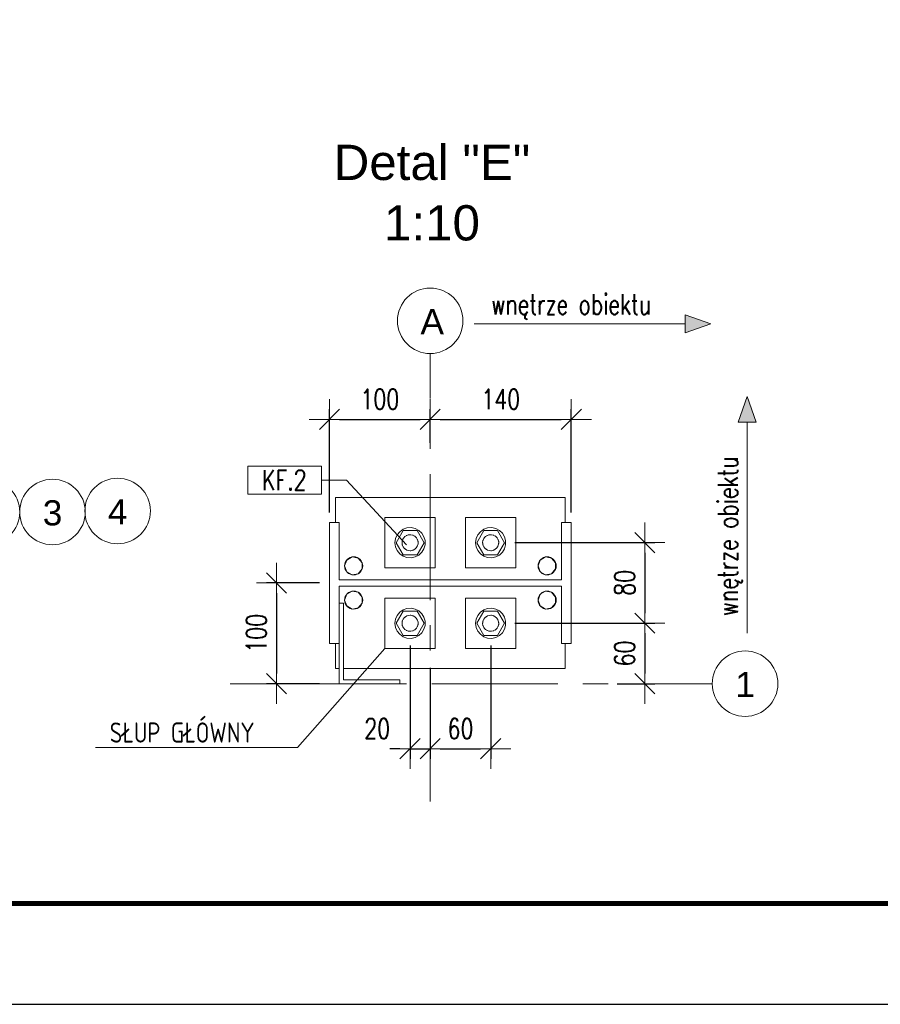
# Model space of a CAD drawing. Header units: millimetres. Extents: x 6807 to 7919, y 15387 to 15883.
# Tile 37 of 120: x 7098 to 7183, y 15387 to 15485. Entities that reach past the tile are written whole.
import ezdxf
from ezdxf.enums import TextEntityAlignment as Align

# ---------------------------------------------------------------- set-up
doc = ezdxf.new("R2010")
doc.units = ezdxf.units.MM
doc.header["$LTSCALE"] = 10
doc.linetypes.add('MITTE', pattern=[2, 1.25, -0.25, 0.25, -0.25])
doc.layers.get('Defpoints').update_dxf_attribs({"color": 1})
doc.layers.add('_FORMATKA', color=8, linetype='Continuous', plot=False)
for name, color, linetype, lineweight in [('_RAMKA', 7, 'Continuous', 35), ('PS_DIM', 4, 'Continuous', 13), ('PS_Object', 30, 'Continuous', 13), ('PS_Pos', 1, 'Continuous', 15), ('PS_SOLID', 7, 'Continuous', 30), ('PS_TEXT', 3, 'Continuous', 18)]:
    doc.layers.add(name, color=color, linetype=linetype, lineweight=lineweight)
doc.styles.add('ARIAL', font='arial.ttf')
doc.styles.add('simplex', font='simplex.shx', dxfattribs={"width": 0.75})
doc.dimstyles.new('1_10_SC', dxfattribs={"dimtxt": 2, "dimasz": 1, "dimexe": 1, "dimexo": 1, "dimgap": 1, "dimtad": 1, "dimdec": 0, "dimlfac": 10, "dimtxsty": 'simplex', "dimblk": 'dimznak', "dimcen": 2, "dimclrd": 256, "dimclre": 256, "dimclrt": 3, "dimadec": 1, "dimazin": 0, "dimtfac": 1, "dimtdec": 0, "dimtix": 1, "dimtmove": 2, "dimatfit": 3, "dimldrblk": 'dim-grot', "dimfxl": 1, "dimarcsym": 0})

# ---------------------------------------------------------------- blocks, each defined once
blk = doc.blocks.new('*U18')
at = {"layer": '_FORMATKA', "lineweight": -3}
blk.add_lwpolyline([(-1100, 0), (0, 0), (0, 420), (-1100, 420)], close=True, dxfattribs=at)
at = {"layer": '_RAMKA', "lineweight": -3, "const_width": 0.5}
blk.add_lwpolyline([(-1070, 10), (-10, 10), (-10, 410), (-1070, 410)], close=True, dxfattribs=at)
blk = doc.blocks.new('dimznak')
at = {"color": 0}
for points in [[(0, 2), (0, -2)], [(-2, 0), (2, 0)]]:
    blk.add_lwpolyline(points, dxfattribs=at)
at = {"color": 2}
blk.add_lwpolyline([(1, 1), (-1, -1)], dxfattribs=at)
blk = doc.blocks.new('*D170')
at = {"layer": 'Defpoints', "color": 0, "transparency": 16777216}
for p in [(7145.638, 15433.031), (7145.638, 15425.031), (7159.553, 15425.031)]:
    blk.add_point(p, dxfattribs=at)
at = {"layer": 'PS_DIM', "lineweight": -2, "transparency": 16777216}
for p, q in [((7146.638, 15433.031), (7160.553, 15433.031)), ((7159.553, 15432.031), (7159.553, 15426.031)), ((7146.638, 15425.031), (7160.553, 15425.031))]:
    blk.add_line(p, q, dxfattribs=at)
for p, rotation in [((7159.553, 15433.031), 90), ((7159.553, 15425.031), 270)]:
    blk.add_blockref('dimznak', p, dxfattribs=dict(at, rotation=rotation))
at = {"layer": 'PS_DIM', "color": 3, "transparency": 16777216, "insert": (7157.553, 15429.031), "char_height": 2, "attachment_point": 5, "rotation": 90, "style": 'simplex'}
blk.add_mtext('80', dxfattribs=at)
blk = doc.blocks.new('dim-grot')
blk.add_hatch(color=256).paths.add_polyline_path([(0, 0), (-2, 0.5), (-2, -0.5)])
blk.add_lwpolyline([(0, 0), (-2, 0.5), (-2, -0.5), (0, 0)])
blk = doc.blocks.new('*D171')
at = {"layer": 'Defpoints', "color": 0, "transparency": 16777216}
for p in [(7145.638, 15425.031), (7155.799, 15419.022), (7159.553, 15419.022)]:
    blk.add_point(p, dxfattribs=at)
at = {"layer": 'PS_DIM', "lineweight": -2, "transparency": 16777216}
for p, q in [((7146.638, 15425.031), (7160.553, 15425.031)), ((7159.553, 15424.031), (7159.553, 15420.022)), ((7156.799, 15419.022), (7160.553, 15419.022))]:
    blk.add_line(p, q, dxfattribs=at)
for p, rotation in [((7159.553, 15425.031), 90), ((7159.553, 15419.022), 270)]:
    blk.add_blockref('dimznak', p, dxfattribs=dict(at, rotation=rotation))
at = {"layer": 'PS_DIM', "color": 3, "transparency": 16777216, "insert": (7157.553, 15422.026), "char_height": 2, "attachment_point": 5, "rotation": 90, "style": 'simplex'}
blk.add_mtext('60', dxfattribs=at)
blk = doc.blocks.new('*D172')
at = {"layer": 'Defpoints', "color": 0, "transparency": 16777216}
for p in [(7136.258, 15423.822), (7138.258, 15421.587), (7138.258, 15412.566)]:
    blk.add_point(p, dxfattribs=at)
at = {"layer": 'PS_DIM', "lineweight": -2, "transparency": 16777216}
for p, q in [((7136.258, 15422.822), (7136.258, 15411.566)), ((7138.258, 15420.587), (7138.258, 15411.566)), ((7135.258, 15412.566), (7134.258, 15412.566)), ((7136.258, 15412.566), (7138.258, 15412.566)), ((7139.258, 15412.566), (7140.258, 15412.566))]:
    blk.add_line(p, q, dxfattribs=at)
blk.add_blockref('dimznak', (7136.258, 15412.566), dxfattribs=at)
at = {"layer": 'PS_DIM', "lineweight": -2, "transparency": 16777216, "rotation": 180}
blk.add_blockref('dimznak', (7138.258, 15412.566), dxfattribs=at)
at = {"layer": 'PS_DIM', "color": 3, "transparency": 16777216, "insert": (7133, 15414.566), "char_height": 2, "attachment_point": 5, "style": 'simplex'}
blk.add_mtext('20', dxfattribs=at)
blk = doc.blocks.new('*D174')
at = {"layer": 'Defpoints', "color": 0, "transparency": 16777216}
for p in [(7128.258, 15429.022), (7123.004, 15419.022), (7128.258, 15419.022)]:
    blk.add_point(p, dxfattribs=at)
at = {"layer": 'PS_DIM', "lineweight": -2, "transparency": 16777216}
for p, q in [((7127.258, 15429.022), (7122.004, 15429.022)), ((7123.004, 15428.022), (7123.004, 15420.022)), ((7127.258, 15419.022), (7122.004, 15419.022))]:
    blk.add_line(p, q, dxfattribs=at)
for p, rotation in [((7123.004, 15429.022), 90), ((7123.004, 15419.022), 270)]:
    blk.add_blockref('dimznak', p, dxfattribs=dict(at, rotation=rotation))
at = {"layer": 'PS_DIM', "color": 3, "transparency": 16777216, "insert": (7121.004, 15424.022), "char_height": 2, "attachment_point": 5, "rotation": 90, "style": 'simplex'}
blk.add_mtext('100', dxfattribs=at)
blk = doc.blocks.new('Przekrój')
at = {"layer": 'PS_DIM', "style": 'ARIAL', "flags": 4}
for tag, p in [('PRZEKRÓJ', (7.886, 7.75)), ('SKALA', (7.886, 1.75))]:
    blk.add_attdef(tag, text='', height=3.5, dxfattribs=at).set_placement(p, align=Align.MIDDLE_CENTER)
blk = doc.blocks.new('*X319')
at = {"color": 1}
for p in [(7133.758, 15422.522, -0.807), (7105.03, 15412.695, -0.807)]:
    blk.add_line(p, (7125.102, 15412.695, -0.807), dxfattribs=at)
at = {"color": 3, "style": 'simplex', "width": 0.75}
blk.add_text('SŁUP GŁÓWNY ', height=2, dxfattribs=at).set_placement((7106.459, 15413.171, -0.807))
blk = doc.blocks.new('*X320')
at = {"color": 1}
for p, q in [((7127.455, 15440.634, -0.807), (7120.155, 15440.634, -0.807)), ((7120.155, 15440.634, -0.807), (7120.155, 15437.834, -0.807)), ((7127.455, 15437.834, -0.807), (7127.455, 15440.634, -0.807)), ((7127.455, 15439.234, -0.807), (7129.955, 15439.234, -0.807)), ((7135.894, 15432.805, -0.807), (7129.955, 15439.234, -0.807)), ((7120.155, 15437.834, -0.807), (7127.455, 15437.834, -0.807))]:
    blk.add_line(p, q, dxfattribs=at)
at = {"color": 30, "style": 'simplex', "width": 0.75}
blk.add_text('KF.2', height=2, dxfattribs=at).set_placement((7121.555, 15438.234, -0.807))

msp = doc.modelspace()

# ---------------------------------------------------------------- hatches: boundary and pattern name
at = {"layer": 'PS_DIM'}
h = msp.add_hatch(color=2, dxfattribs=at)
h.dxf.hatch_style = 1
h.paths.add_polyline_path([(7163.552, 15454.77), (7163.552, 15455.663), (7166.113, 15454.77)])
h = msp.add_hatch(color=2, dxfattribs=at)
h.dxf.hatch_style = 1
h.paths.add_polyline_path([(7163.552, 15454.77), (7163.552, 15453.878), (7166.113, 15454.77)])
h = msp.add_hatch(color=2, dxfattribs=at)
h.dxf.hatch_style = 1
h.paths.add_polyline_path([(7169.704, 15444.987), (7168.811, 15444.987), (7169.704, 15447.547)])
h = msp.add_hatch(color=2, dxfattribs=at)
h.dxf.hatch_style = 1
h.paths.add_polyline_path([(7169.704, 15444.987), (7170.596, 15444.987), (7169.704, 15447.547)])

# ---------------------------------------------------------------- linework, layer by layer
at = {"layer": 'PS_DIM', "color": 2}
for p, q in [((7163.552, 15454.77), (7142.616, 15454.77)), ((7166.113, 15454.77), (7163.552, 15455.663)), ((7163.552, 15455.663), (7163.552, 15454.77)), ((7163.552, 15453.878), (7163.552, 15454.77)), ((7166.113, 15454.77), (7163.552, 15453.878)), ((7169.704, 15447.547), (7168.811, 15444.987)), ((7169.704, 15447.547), (7170.596, 15444.987)), ((7168.811, 15444.987), (7169.704, 15444.987)), ((7170.596, 15444.987), (7169.704, 15444.987)), ((7169.704, 15444.987), (7169.704, 15424.05))]:
    msp.add_line(p, q, dxfattribs=at)
at = {"layer": 'PS_Object', "color": 5, "linetype": 'MITTE'}
for p, q in [((7138.258, 15407.333), (7138.258, 15451.804)), ((7118.408, 15419.022), (7166.25, 15419.022))]:
    msp.add_line(p, q, dxfattribs=at)
at = {"layer": 'PS_Object', "color": 2}
for centre in [(7138.258, 15455.056), (7094.268, 15436.07), (7100.772, 15436.07), (7107.235, 15436.174), (7169.502, 15419.022)]:
    msp.add_circle(centre, 3.252, dxfattribs=at)
at = {"layer": 'PS_SOLID', "color": 3, "linetype": 'Continuous', "lineweight": 13}
for p, q in [((7128.858, 15437.522), (7129.238, 15437.522)), ((7128.858, 15435.022), (7128.858, 15437.522)), ((7128.858, 15437.521), (7151.658, 15437.522)), ((7151.658, 15437.522), (7151.658, 15435.022)), ((7133.758, 15435.522), (7138.758, 15435.522)), ((7133.758, 15430.522), (7133.758, 15435.522)), ((7138.758, 15435.522), (7138.758, 15430.522)), ((7141.758, 15435.522), (7146.758, 15435.522)), ((7141.758, 15430.522), (7141.758, 15435.522)), ((7146.758, 15435.522), (7146.758, 15430.522)), ((7128.258, 15435.022), (7128.258, 15423.022)), ((7128.258, 15435.022), (7129.238, 15435.022)), ((7129.238, 15435.022), (7129.238, 15431.022)), ((7134.872, 15433.022), (7135.565, 15434.222)), ((7135.234, 15434.118), (7135.568, 15434.353)), ((7135.565, 15434.222), (7136.95, 15434.222)), ((7135.568, 15434.353), (7135.952, 15434.49)), ((7135.952, 15434.49), (7136.36, 15434.518)), ((7136.36, 15434.518), (7136.76, 15434.435)), ((7136.76, 15434.435), (7137.123, 15434.247)), ((7136.95, 15434.222), (7137.643, 15433.022)), ((7137.123, 15434.247), (7137.421, 15433.968)), ((7142.872, 15433.022), (7143.565, 15434.222)), ((7143.234, 15434.118), (7143.568, 15434.353)), ((7143.565, 15434.222), (7144.95, 15434.222)), ((7143.568, 15434.353), (7143.952, 15434.49)), ((7143.952, 15434.49), (7144.36, 15434.518)), ((7144.36, 15434.518), (7144.76, 15434.435)), ((7144.76, 15434.435), (7145.123, 15434.247)), ((7144.95, 15434.222), (7145.643, 15433.022)), ((7145.123, 15434.247), (7145.421, 15433.968)), ((7151.278, 15435.022), (7152.258, 15435.022)), ((7151.278, 15429.332), (7151.278, 15435.022)), ((7152.258, 15423.022), (7152.258, 15435.022)), ((7134.758, 15433.022), (7134.813, 15433.426)), ((7134.813, 15433.426), (7134.976, 15433.801)), ((7134.976, 15433.801), (7135.234, 15434.118)), ((7135.459, 15433.062), (7135.483, 15433.222)), ((7135.483, 15433.222), (7135.539, 15433.374)), ((7135.487, 15433.237), (7135.486, 15433.231)), ((7135.498, 15433.261), (7135.487, 15433.237)), ((7135.539, 15433.374), (7135.625, 15433.511)), ((7135.574, 15433.437), (7135.563, 15433.412)), ((7135.595, 15433.462), (7135.574, 15433.437)), ((7135.625, 15433.511), (7135.737, 15433.629)), ((7135.712, 15433.606), (7135.69, 15433.579)), ((7135.723, 15433.614), (7135.712, 15433.606)), ((7135.737, 15433.629), (7135.869, 15433.721)), ((7135.869, 15433.721), (7136.018, 15433.785)), ((7135.89, 15433.732), (7135.882, 15433.726)), ((7135.919, 15433.742), (7135.89, 15433.732)), ((7136.018, 15433.785), (7136.177, 15433.817)), ((7136.095, 15433.805), (7136.067, 15433.795)), ((7136.125, 15433.807), (7136.095, 15433.805)), ((7136.177, 15433.817), (7136.339, 15433.817)), ((7136.312, 15433.82), (7136.28, 15433.817)), ((7136.323, 15433.817), (7136.312, 15433.82)), ((7136.339, 15433.817), (7136.497, 15433.785)), ((7136.497, 15433.785), (7136.646, 15433.721)), ((7136.526, 15433.775), (7136.513, 15433.778)), ((7136.556, 15433.76), (7136.526, 15433.775)), ((7136.646, 15433.721), (7136.779, 15433.629)), ((7136.719, 15433.675), (7136.691, 15433.69)), ((7136.74, 15433.656), (7136.719, 15433.675)), ((7136.779, 15433.629), (7136.89, 15433.511)), ((7136.878, 15433.526), (7136.857, 15433.546)), ((7136.882, 15433.519), (7136.878, 15433.526)), ((7136.89, 15433.511), (7136.976, 15433.374)), ((7136.976, 15433.374), (7137.032, 15433.222)), ((7136.991, 15433.34), (7136.984, 15433.353)), ((7137.001, 15433.306), (7136.991, 15433.34)), ((7137.032, 15433.222), (7137.057, 15433.062)), ((7137.421, 15433.968), (7137.633, 15433.619)), ((7137.633, 15433.619), (7137.744, 15433.226)), ((7137.744, 15433.226), (7137.744, 15433.022)), ((7142.758, 15433.022), (7142.813, 15433.426)), ((7142.813, 15433.426), (7142.976, 15433.801)), ((7142.976, 15433.801), (7143.234, 15434.118)), ((7143.459, 15433.062), (7143.483, 15433.222)), ((7143.483, 15433.222), (7143.539, 15433.374)), ((7143.487, 15433.237), (7143.486, 15433.231)), ((7143.498, 15433.261), (7143.487, 15433.237)), ((7143.539, 15433.374), (7143.625, 15433.511)), ((7143.574, 15433.437), (7143.563, 15433.412)), ((7143.595, 15433.462), (7143.574, 15433.437)), ((7143.625, 15433.511), (7143.737, 15433.629)), ((7143.712, 15433.606), (7143.69, 15433.579)), ((7143.723, 15433.614), (7143.712, 15433.606)), ((7143.737, 15433.629), (7143.869, 15433.721)), ((7143.869, 15433.721), (7144.018, 15433.785)), ((7143.89, 15433.732), (7143.882, 15433.726)), ((7143.919, 15433.742), (7143.89, 15433.732)), ((7144.018, 15433.785), (7144.177, 15433.817)), ((7144.095, 15433.805), (7144.067, 15433.795)), ((7144.125, 15433.807), (7144.095, 15433.805)), ((7144.177, 15433.817), (7144.339, 15433.817)), ((7144.312, 15433.82), (7144.28, 15433.817)), ((7144.323, 15433.817), (7144.312, 15433.82)), ((7144.339, 15433.817), (7144.497, 15433.785)), ((7144.497, 15433.785), (7144.646, 15433.721)), ((7144.526, 15433.775), (7144.513, 15433.778)), ((7144.556, 15433.76), (7144.526, 15433.775)), ((7144.646, 15433.721), (7144.779, 15433.629)), ((7144.719, 15433.675), (7144.691, 15433.69)), ((7144.74, 15433.656), (7144.719, 15433.675)), ((7144.779, 15433.629), (7144.89, 15433.511)), ((7144.878, 15433.526), (7144.857, 15433.546)), ((7144.882, 15433.519), (7144.878, 15433.526)), ((7144.89, 15433.511), (7144.976, 15433.374)), ((7144.976, 15433.374), (7145.032, 15433.222)), ((7144.991, 15433.34), (7144.984, 15433.353)), ((7145.001, 15433.306), (7144.991, 15433.34)), ((7145.032, 15433.222), (7145.057, 15433.062)), ((7145.421, 15433.968), (7145.633, 15433.619)), ((7145.633, 15433.619), (7145.744, 15433.226)), ((7145.744, 15433.226), (7145.744, 15433.022)), ((7134.813, 15432.617), (7134.758, 15433.022)), ((7134.976, 15432.242), (7134.813, 15432.617)), ((7135.565, 15431.822), (7134.872, 15433.022)), ((7135.234, 15431.925), (7134.976, 15432.242)), ((7135.46, 15433.038), (7135.458, 15433.022)), ((7135.458, 15433.022), (7135.463, 15432.986)), ((7135.467, 15432.9), (7135.459, 15433.062)), ((7135.507, 15432.744), (7135.467, 15432.9)), ((7135.483, 15432.839), (7135.487, 15432.806)), ((7135.487, 15432.806), (7135.497, 15432.782)), ((7135.579, 15432.598), (7135.507, 15432.744)), ((7135.567, 15432.623), (7135.574, 15432.606)), ((7135.574, 15432.606), (7135.577, 15432.603)), ((7135.678, 15432.47), (7135.579, 15432.598)), ((7135.801, 15432.365), (7135.678, 15432.47)), ((7135.7, 15432.452), (7135.712, 15432.437)), ((7135.712, 15432.437), (7135.741, 15432.416)), ((7135.942, 15432.286), (7135.801, 15432.365)), ((7135.861, 15432.331), (7135.89, 15432.311)), ((7135.89, 15432.311), (7135.911, 15432.304)), ((7136.097, 15432.238), (7135.942, 15432.286)), ((7136.09, 15432.24), (7136.095, 15432.238)), ((7136.095, 15432.238), (7136.096, 15432.238)), ((7136.258, 15432.222), (7136.097, 15432.238)), ((7136.419, 15432.238), (7136.258, 15432.222)), ((7136.312, 15432.223), (7136.347, 15432.231)), ((7136.573, 15432.286), (7136.419, 15432.238)), ((7136.491, 15432.26), (7136.526, 15432.268)), ((7136.526, 15432.268), (7136.544, 15432.277)), ((7136.715, 15432.365), (7136.573, 15432.286)), ((7136.838, 15432.47), (7136.715, 15432.365)), ((7136.717, 15432.367), (7136.719, 15432.368)), ((7136.719, 15432.368), (7136.728, 15432.376)), ((7136.937, 15432.598), (7136.838, 15432.47)), ((7136.861, 15432.5), (7136.878, 15432.517)), ((7136.878, 15432.517), (7136.896, 15432.546)), ((7137.008, 15432.744), (7136.937, 15432.598)), ((7137.643, 15433.022), (7136.95, 15431.822)), ((7136.973, 15432.672), (7136.991, 15432.703)), ((7136.991, 15432.703), (7136.996, 15432.72)), ((7137.048, 15432.9), (7137.008, 15432.744)), ((7137.05, 15433.13), (7137.041, 15433.162)), ((7137.057, 15433.062), (7137.048, 15432.9)), ((7137.049, 15432.908), (7137.05, 15432.913)), ((7137.05, 15433.104), (7137.05, 15433.13)), ((7137.05, 15432.913), (7137.05, 15432.935)), ((7137.633, 15432.424), (7137.421, 15432.075)), ((7137.744, 15432.817), (7137.633, 15432.424)), ((7137.744, 15433.022), (7137.744, 15432.817)), ((7142.813, 15432.617), (7142.758, 15433.022)), ((7142.976, 15432.242), (7142.813, 15432.617)), ((7143.565, 15431.822), (7142.872, 15433.022)), ((7143.234, 15431.925), (7142.976, 15432.242)), ((7143.46, 15433.038), (7143.458, 15433.022)), ((7143.458, 15433.022), (7143.463, 15432.986)), ((7143.467, 15432.9), (7143.459, 15433.062)), ((7143.507, 15432.744), (7143.467, 15432.9)), ((7143.483, 15432.839), (7143.487, 15432.806)), ((7143.487, 15432.806), (7143.497, 15432.782)), ((7143.579, 15432.598), (7143.507, 15432.744)), ((7143.567, 15432.623), (7143.574, 15432.606)), ((7143.574, 15432.606), (7143.577, 15432.603)), ((7143.574, 15432.606), (7143.577, 15432.603)), ((7143.678, 15432.47), (7143.579, 15432.598)), ((7143.801, 15432.365), (7143.678, 15432.47)), ((7143.7, 15432.452), (7143.712, 15432.437)), ((7143.712, 15432.437), (7143.741, 15432.416)), ((7143.942, 15432.286), (7143.801, 15432.365)), ((7143.861, 15432.331), (7143.89, 15432.311)), ((7143.89, 15432.311), (7143.911, 15432.304)), ((7144.097, 15432.238), (7143.942, 15432.286)), ((7144.091, 15432.24), (7144.095, 15432.238)), ((7144.095, 15432.238), (7144.096, 15432.238)), ((7144.258, 15432.222), (7144.097, 15432.238)), ((7144.419, 15432.238), (7144.258, 15432.222)), ((7144.312, 15432.223), (7144.347, 15432.231)), ((7144.573, 15432.286), (7144.419, 15432.238)), ((7144.491, 15432.26), (7144.526, 15432.268)), ((7144.526, 15432.268), (7144.544, 15432.277)), ((7144.715, 15432.365), (7144.573, 15432.286)), ((7144.838, 15432.47), (7144.715, 15432.365)), ((7144.717, 15432.367), (7144.719, 15432.368)), ((7144.719, 15432.368), (7144.728, 15432.376)), ((7144.937, 15432.598), (7144.838, 15432.47)), ((7144.861, 15432.5), (7144.878, 15432.517)), ((7144.878, 15432.517), (7144.896, 15432.546)), ((7145.008, 15432.744), (7144.937, 15432.598)), ((7145.643, 15433.022), (7144.95, 15431.822)), ((7144.973, 15432.672), (7144.991, 15432.703)), ((7144.991, 15432.703), (7144.996, 15432.72)), ((7145.048, 15432.9), (7145.008, 15432.744)), ((7145.05, 15433.13), (7145.041, 15433.162)), ((7145.057, 15433.062), (7145.048, 15432.9)), ((7145.049, 15432.908), (7145.05, 15432.913)), ((7145.05, 15433.104), (7145.05, 15433.13)), ((7145.05, 15432.913), (7145.05, 15432.935)), ((7145.633, 15432.424), (7145.421, 15432.075)), ((7145.744, 15432.817), (7145.633, 15432.424)), ((7145.744, 15433.022), (7145.744, 15432.817)), ((7129.968, 15431.3), (7129.758, 15430.722)), ((7130.501, 15431.608), (7129.968, 15431.3)), ((7131.108, 15431.501), (7130.501, 15431.608)), ((7131.503, 15431.029), (7131.108, 15431.501)), ((7135.568, 15431.69), (7135.234, 15431.925)), ((7136.312, 15431.822), (7135.565, 15431.822)), ((7135.952, 15431.553), (7135.568, 15431.69)), ((7136.36, 15431.525), (7135.952, 15431.553)), ((7136.291, 15432.225), (7136.312, 15432.223)), ((7136.95, 15431.822), (7136.312, 15431.822)), ((7136.76, 15431.608), (7136.36, 15431.525)), ((7137.123, 15431.796), (7136.76, 15431.608)), ((7137.421, 15432.075), (7137.123, 15431.796)), ((7143.568, 15431.69), (7143.234, 15431.925)), ((7144.312, 15431.822), (7143.565, 15431.822)), ((7143.952, 15431.553), (7143.568, 15431.69)), ((7144.36, 15431.525), (7143.952, 15431.553)), ((7144.291, 15432.225), (7144.312, 15432.223)), ((7144.95, 15431.822), (7144.312, 15431.822)), ((7144.76, 15431.608), (7144.36, 15431.525)), ((7145.123, 15431.796), (7144.76, 15431.608)), ((7145.421, 15432.075), (7145.123, 15431.796)), ((7149.168, 15431.3), (7148.958, 15430.722)), ((7149.701, 15431.608), (7149.168, 15431.3)), ((7150.308, 15431.501), (7149.701, 15431.608)), ((7150.703, 15431.029), (7150.308, 15431.501)), ((7129.238, 15431.022), (7129.238, 15429.332)), ((7129.758, 15430.722), (7129.968, 15430.143)), ((7131.108, 15429.942), (7131.503, 15430.414)), ((7131.503, 15430.414), (7131.503, 15431.029)), ((7136.414, 15430.522), (7133.758, 15430.522)), ((7138.758, 15430.522), (7136.414, 15430.522)), ((7144.414, 15430.522), (7141.758, 15430.522)), ((7146.758, 15430.522), (7144.414, 15430.522)), ((7148.958, 15430.722), (7149.168, 15430.143)), ((7150.308, 15429.942), (7150.703, 15430.414)), ((7150.703, 15430.414), (7150.703, 15431.029)), ((7129.238, 15429.332), (7151.278, 15429.332)), ((7129.968, 15430.143), (7130.501, 15429.835)), ((7130.501, 15429.835), (7131.108, 15429.942)), ((7149.168, 15430.143), (7149.701, 15429.835)), ((7149.701, 15429.835), (7150.308, 15429.942)), ((7129.238, 15427.022), (7129.238, 15428.712)), ((7129.238, 15428.712), (7151.278, 15428.712)), ((7151.278, 15428.712), (7151.278, 15423.022)), ((7129.758, 15427.322), (7129.968, 15427.9)), ((7129.968, 15427.9), (7130.501, 15428.208)), ((7130.501, 15428.208), (7131.108, 15428.101)), ((7131.108, 15428.101), (7131.503, 15427.629)), ((7131.503, 15427.629), (7131.503, 15427.014)), ((7136.414, 15427.522), (7133.758, 15427.522)), ((7133.758, 15427.522), (7133.758, 15422.522)), ((7138.758, 15427.522), (7136.414, 15427.522)), ((7138.758, 15422.522), (7138.758, 15427.522)), ((7144.414, 15427.522), (7141.758, 15427.522)), ((7141.758, 15427.522), (7141.758, 15422.522)), ((7146.758, 15427.522), (7144.414, 15427.522)), ((7146.758, 15422.522), (7146.758, 15427.522)), ((7148.958, 15427.322), (7149.168, 15427.9)), ((7149.168, 15427.9), (7149.701, 15428.208)), ((7149.701, 15428.208), (7150.308, 15428.101)), ((7150.308, 15428.101), (7150.703, 15427.629)), ((7150.703, 15427.629), (7150.703, 15427.014)), ((7129.238, 15423.022), (7129.238, 15427.022)), ((7129.638, 15427.022), (7129.238, 15427.022)), ((7129.638, 15419.422), (7129.638, 15427.022)), ((7129.968, 15426.743), (7129.758, 15427.322)), ((7130.501, 15426.435), (7129.968, 15426.743)), ((7131.108, 15426.542), (7130.501, 15426.435)), ((7131.503, 15427.014), (7131.108, 15426.542)), ((7135.952, 15426.49), (7135.568, 15426.353)), ((7136.36, 15426.518), (7135.952, 15426.49)), ((7136.76, 15426.435), (7136.36, 15426.518)), ((7137.123, 15426.247), (7136.76, 15426.435)), ((7143.952, 15426.49), (7143.568, 15426.353)), ((7144.36, 15426.518), (7143.952, 15426.49)), ((7144.76, 15426.435), (7144.36, 15426.518)), ((7145.123, 15426.247), (7144.76, 15426.435)), ((7149.168, 15426.743), (7148.958, 15427.322)), ((7149.701, 15426.435), (7149.168, 15426.743)), ((7150.308, 15426.542), (7149.701, 15426.435)), ((7150.703, 15427.014), (7150.308, 15426.542)), ((7134.813, 15425.426), (7134.758, 15425.022)), ((7134.976, 15425.801), (7134.813, 15425.426)), ((7135.565, 15426.222), (7134.872, 15425.022)), ((7135.234, 15426.118), (7134.976, 15425.801)), ((7135.568, 15426.353), (7135.234, 15426.118)), ((7135.579, 15425.445), (7135.507, 15425.299)), ((7136.312, 15426.222), (7135.565, 15426.222)), ((7135.567, 15425.42), (7135.574, 15425.437)), ((7135.574, 15425.437), (7135.577, 15425.44)), ((7135.678, 15425.573), (7135.579, 15425.445)), ((7135.801, 15425.678), (7135.678, 15425.573)), ((7135.7, 15425.591), (7135.712, 15425.606)), ((7135.712, 15425.606), (7135.741, 15425.627)), ((7135.942, 15425.757), (7135.801, 15425.678)), ((7135.861, 15425.712), (7135.89, 15425.732)), ((7135.89, 15425.732), (7135.911, 15425.74)), ((7136.097, 15425.805), (7135.942, 15425.757)), ((7136.09, 15425.803), (7136.095, 15425.805)), ((7136.095, 15425.805), (7136.096, 15425.805)), ((7136.258, 15425.822), (7136.097, 15425.805)), ((7136.419, 15425.805), (7136.258, 15425.822)), ((7136.291, 15425.818), (7136.312, 15425.82)), ((7136.95, 15426.222), (7136.312, 15426.222)), ((7136.312, 15425.82), (7136.347, 15425.812)), ((7136.573, 15425.757), (7136.419, 15425.805)), ((7136.491, 15425.783), (7136.526, 15425.775)), ((7136.526, 15425.775), (7136.544, 15425.766)), ((7136.715, 15425.678), (7136.573, 15425.757)), ((7136.838, 15425.573), (7136.715, 15425.678)), ((7136.717, 15425.676), (7136.719, 15425.675)), ((7136.719, 15425.675), (7136.728, 15425.667)), ((7136.937, 15425.445), (7136.838, 15425.573)), ((7136.861, 15425.543), (7136.878, 15425.526)), ((7136.878, 15425.526), (7136.896, 15425.497)), ((7137.008, 15425.299), (7136.937, 15425.445)), ((7137.643, 15425.022), (7136.95, 15426.222)), ((7137.421, 15425.968), (7137.123, 15426.247)), ((7137.633, 15425.619), (7137.421, 15425.968)), ((7137.744, 15425.226), (7137.633, 15425.619)), ((7142.813, 15425.426), (7142.758, 15425.022)), ((7142.976, 15425.801), (7142.813, 15425.426)), ((7143.565, 15426.222), (7142.872, 15425.022)), ((7143.234, 15426.118), (7142.976, 15425.801)), ((7143.568, 15426.353), (7143.234, 15426.118)), ((7143.579, 15425.445), (7143.507, 15425.299)), ((7144.312, 15426.222), (7143.565, 15426.222)), ((7143.567, 15425.42), (7143.574, 15425.437)), ((7143.574, 15425.437), (7143.577, 15425.44)), ((7143.574, 15425.437), (7143.577, 15425.44)), ((7143.678, 15425.573), (7143.579, 15425.445)), ((7143.801, 15425.678), (7143.678, 15425.573)), ((7143.7, 15425.591), (7143.712, 15425.606)), ((7143.712, 15425.606), (7143.741, 15425.627)), ((7143.942, 15425.757), (7143.801, 15425.678)), ((7143.861, 15425.712), (7143.89, 15425.732)), ((7143.89, 15425.732), (7143.911, 15425.74)), ((7144.097, 15425.805), (7143.942, 15425.757)), ((7144.091, 15425.803), (7144.095, 15425.805)), ((7144.095, 15425.805), (7144.096, 15425.805)), ((7144.258, 15425.822), (7144.097, 15425.805)), ((7144.419, 15425.805), (7144.258, 15425.822)), ((7144.291, 15425.818), (7144.312, 15425.82)), ((7144.95, 15426.222), (7144.312, 15426.222)), ((7144.312, 15425.82), (7144.347, 15425.812)), ((7144.573, 15425.757), (7144.419, 15425.805)), ((7144.491, 15425.783), (7144.526, 15425.775)), ((7144.526, 15425.775), (7144.544, 15425.766)), ((7144.715, 15425.678), (7144.573, 15425.757)), ((7144.838, 15425.573), (7144.715, 15425.678)), ((7144.717, 15425.676), (7144.719, 15425.675)), ((7144.719, 15425.675), (7144.728, 15425.667)), ((7144.937, 15425.445), (7144.838, 15425.573)), ((7144.861, 15425.543), (7144.878, 15425.526)), ((7144.878, 15425.526), (7144.896, 15425.497)), ((7145.008, 15425.299), (7144.937, 15425.445)), ((7145.643, 15425.022), (7144.95, 15426.222)), ((7145.421, 15425.968), (7145.123, 15426.247)), ((7145.633, 15425.619), (7145.421, 15425.968)), ((7145.744, 15425.226), (7145.633, 15425.619)), ((7134.758, 15425.022), (7134.813, 15424.617)), ((7134.813, 15424.617), (7134.976, 15424.242)), ((7134.872, 15425.022), (7135.565, 15423.822)), ((7135.458, 15425.022), (7135.463, 15425.057)), ((7135.46, 15425.005), (7135.458, 15425.022)), ((7135.467, 15425.143), (7135.459, 15424.981)), ((7135.459, 15424.981), (7135.483, 15424.821)), ((7135.507, 15425.299), (7135.467, 15425.143)), ((7135.483, 15425.204), (7135.487, 15425.237)), ((7135.483, 15424.821), (7135.539, 15424.669)), ((7135.487, 15424.806), (7135.486, 15424.812)), ((7135.487, 15425.237), (7135.497, 15425.261)), ((7135.498, 15424.782), (7135.487, 15424.806)), ((7135.539, 15424.669), (7135.625, 15424.532)), ((7135.574, 15424.606), (7135.563, 15424.631)), ((7135.595, 15424.581), (7135.574, 15424.606)), ((7135.625, 15424.532), (7135.737, 15424.415)), ((7135.712, 15424.437), (7135.69, 15424.464)), ((7135.723, 15424.429), (7135.712, 15424.437)), ((7135.737, 15424.415), (7135.869, 15424.322)), ((7136.646, 15424.322), (7136.779, 15424.415)), ((7136.779, 15424.415), (7136.89, 15424.532)), ((7136.878, 15424.517), (7136.857, 15424.497)), ((7136.882, 15424.524), (7136.878, 15424.517)), ((7136.89, 15424.532), (7136.976, 15424.669)), ((7136.95, 15423.822), (7137.643, 15425.022)), ((7136.973, 15425.371), (7136.991, 15425.34)), ((7136.976, 15424.669), (7137.032, 15424.821)), ((7136.991, 15424.703), (7136.984, 15424.69)), ((7136.991, 15425.34), (7136.996, 15425.323)), ((7137.001, 15424.737), (7136.991, 15424.703)), ((7137.048, 15425.143), (7137.008, 15425.299)), ((7137.032, 15424.821), (7137.057, 15424.981)), ((7137.05, 15424.913), (7137.041, 15424.881)), ((7137.057, 15424.981), (7137.048, 15425.143)), ((7137.049, 15425.135), (7137.05, 15425.13)), ((7137.05, 15425.13), (7137.05, 15425.108)), ((7137.05, 15424.939), (7137.05, 15424.913)), ((7137.421, 15424.075), (7137.633, 15424.424)), ((7137.633, 15424.424), (7137.744, 15424.817)), ((7137.744, 15425.022), (7137.744, 15425.226)), ((7137.744, 15424.817), (7137.744, 15425.022)), ((7142.758, 15425.022), (7142.813, 15424.617)), ((7142.813, 15424.617), (7142.976, 15424.242)), ((7142.872, 15425.022), (7143.565, 15423.822)), ((7143.458, 15425.022), (7143.463, 15425.057)), ((7143.46, 15425.005), (7143.458, 15425.022)), ((7143.467, 15425.143), (7143.459, 15424.981)), ((7143.459, 15424.981), (7143.483, 15424.821)), ((7143.507, 15425.299), (7143.467, 15425.143)), ((7143.483, 15425.204), (7143.487, 15425.237)), ((7143.483, 15424.821), (7143.539, 15424.669)), ((7143.487, 15424.806), (7143.486, 15424.812)), ((7143.487, 15425.237), (7143.497, 15425.261)), ((7143.498, 15424.782), (7143.487, 15424.806)), ((7143.539, 15424.669), (7143.625, 15424.532)), ((7143.574, 15424.606), (7143.563, 15424.631)), ((7143.595, 15424.581), (7143.574, 15424.606)), ((7143.625, 15424.532), (7143.737, 15424.415)), ((7143.712, 15424.437), (7143.69, 15424.464)), ((7143.723, 15424.429), (7143.712, 15424.437)), ((7143.737, 15424.415), (7143.869, 15424.322)), ((7144.646, 15424.322), (7144.779, 15424.415)), ((7144.779, 15424.415), (7144.89, 15424.532)), ((7144.878, 15424.517), (7144.857, 15424.497)), ((7144.882, 15424.524), (7144.878, 15424.517)), ((7144.89, 15424.532), (7144.976, 15424.669)), ((7144.95, 15423.822), (7145.643, 15425.022)), ((7144.973, 15425.371), (7144.991, 15425.34)), ((7144.976, 15424.669), (7145.032, 15424.821)), ((7144.991, 15424.703), (7144.984, 15424.69)), ((7144.991, 15425.34), (7144.996, 15425.323)), ((7145.001, 15424.737), (7144.991, 15424.703)), ((7145.048, 15425.143), (7145.008, 15425.299)), ((7145.032, 15424.821), (7145.057, 15424.981)), ((7145.05, 15424.913), (7145.041, 15424.881)), ((7145.057, 15424.981), (7145.048, 15425.143)), ((7145.049, 15425.135), (7145.05, 15425.13)), ((7145.05, 15425.13), (7145.05, 15425.108)), ((7145.05, 15424.939), (7145.05, 15424.913)), ((7145.421, 15424.075), (7145.633, 15424.424)), ((7145.633, 15424.424), (7145.744, 15424.817)), ((7145.744, 15425.022), (7145.744, 15425.226)), ((7145.744, 15424.817), (7145.744, 15425.022)), ((7134.976, 15424.242), (7135.234, 15423.925)), ((7135.234, 15423.925), (7135.568, 15423.69)), ((7135.565, 15423.822), (7136.95, 15423.822)), ((7135.568, 15423.69), (7135.952, 15423.553)), ((7135.869, 15424.322), (7136.018, 15424.258)), ((7135.89, 15424.311), (7135.882, 15424.317)), ((7135.919, 15424.301), (7135.89, 15424.311)), ((7135.952, 15423.553), (7136.36, 15423.525)), ((7136.018, 15424.258), (7136.177, 15424.226)), ((7136.095, 15424.238), (7136.067, 15424.248)), ((7136.125, 15424.236), (7136.095, 15424.238)), ((7136.177, 15424.226), (7136.339, 15424.226)), ((7136.312, 15424.223), (7136.28, 15424.226)), ((7136.323, 15424.226), (7136.312, 15424.223)), ((7136.339, 15424.226), (7136.497, 15424.258)), ((7136.36, 15423.525), (7136.76, 15423.608)), ((7136.497, 15424.258), (7136.646, 15424.322)), ((7136.526, 15424.268), (7136.513, 15424.265)), ((7136.556, 15424.283), (7136.526, 15424.268)), ((7136.719, 15424.368), (7136.691, 15424.353)), ((7136.74, 15424.387), (7136.719, 15424.368)), ((7136.76, 15423.608), (7137.123, 15423.796)), ((7137.123, 15423.796), (7137.421, 15424.075)), ((7142.976, 15424.242), (7143.234, 15423.925)), ((7143.234, 15423.925), (7143.568, 15423.69)), ((7143.565, 15423.822), (7144.95, 15423.822)), ((7143.568, 15423.69), (7143.952, 15423.553)), ((7143.869, 15424.322), (7144.018, 15424.258)), ((7143.89, 15424.311), (7143.882, 15424.317)), ((7143.919, 15424.301), (7143.89, 15424.311)), ((7143.952, 15423.553), (7144.36, 15423.525)), ((7144.018, 15424.258), (7144.177, 15424.226)), ((7144.095, 15424.238), (7144.067, 15424.248)), ((7144.125, 15424.236), (7144.095, 15424.238)), ((7144.177, 15424.226), (7144.339, 15424.226)), ((7144.312, 15424.223), (7144.28, 15424.226)), ((7144.323, 15424.226), (7144.312, 15424.223)), ((7144.339, 15424.226), (7144.497, 15424.258)), ((7144.36, 15423.525), (7144.76, 15423.608)), ((7144.497, 15424.258), (7144.646, 15424.322)), ((7144.526, 15424.268), (7144.513, 15424.265)), ((7144.556, 15424.283), (7144.526, 15424.268)), ((7144.719, 15424.368), (7144.691, 15424.353)), ((7144.74, 15424.387), (7144.719, 15424.368)), ((7144.76, 15423.608), (7145.123, 15423.796)), ((7145.123, 15423.796), (7145.421, 15424.075)), ((7128.258, 15423.022), (7129.238, 15423.022)), ((7128.858, 15423.022), (7128.858, 15420.522)), ((7129.238, 15423.022), (7129.238, 15419.022)), ((7133.758, 15422.522), (7138.758, 15422.522)), ((7141.758, 15422.522), (7146.758, 15422.522)), ((7151.278, 15423.022), (7152.258, 15423.022)), ((7151.658, 15420.522), (7151.658, 15423.022)), ((7128.858, 15420.522), (7129.238, 15420.522)), ((7129.638, 15420.522), (7151.658, 15420.522)), ((7129.238, 15419.022), (7135.238, 15419.022)), ((7135.238, 15419.422), (7129.638, 15419.422)), ((7135.238, 15419.022), (7135.238, 15419.422))]:
    msp.add_line(p, q, dxfattribs=at)
for centre in [(7130.658, 15430.722), (7149.858, 15430.722), (7130.658, 15427.322), (7149.858, 15427.322)]:
    msp.add_circle(centre, 0.9, dxfattribs=at)

# ---------------------------------------------------------------- block references
at = {"layer": 'PS_DIM'}
msp.add_blockref('*U18', (7913.346, 15387.186), dxfattribs=at)
ref = msp.add_blockref('Przekrój', (7130.547, 15463.037), dxfattribs=at)
ref.add_attrib('PRZEKRÓJ', 'Detal "E"', dxfattribs={"layer": 'PS_TEXT', "height": 3.5, "style": 'ARIAL'}).set_placement((7138.433, 15470.787), align=Align.MIDDLE_CENTER)
ref.add_attrib('SKALA', '1:10', dxfattribs={"layer": 'PS_TEXT', "height": 3.5, "style": 'ARIAL'}).set_placement((7138.433, 15464.787), align=Align.MIDDLE_CENTER)
at = {"layer": 'PS_Pos'}
for name in ['*X320', '*X319']:
    msp.add_blockref(name, (0, 0), dxfattribs=at)

# ---------------------------------------------------------------- texts
at = {"layer": 'PS_DIM', "color": 2, "insert": (7152.235, 15456.453), "char_height": 2, "attachment_point": 5, "style": 'simplex'}
msp.add_mtext('wnętrze obiektu', dxfattribs=at)
at = {"layer": 'PS_DIM', "color": 2, "insert": (7168.021, 15433.669), "char_height": 2, "attachment_point": 5, "rotation": 90, "style": 'simplex'}
msp.add_mtext('wnętrze obiektu', dxfattribs=at)
at = {"layer": 'PS_Object', "color": 3, "style": 'ARIAL'}
for s, p in [('A', (7137.292, 15453.726)), ('3', (7099.806, 15434.74)), ('4', (7106.269, 15434.844)), ('1', (7168.537, 15417.692))]:
    msp.add_text(s, height=2.5, dxfattribs=at).set_placement(p)

# ---------------------------------------------------------------- dimensions: what is measured, and where the dimension line sits
at = {"layer": 'PS_DIM'}
for base, p1, p2 in [((7138.258, 15445.273), (7128.258, 15435.022), (7138.258, 15441.951)), ((7152.258, 15445.273), (7138.258, 15441.951), (7152.258, 15435.022)), ((7144.258, 15412.566), (7138.258, 15421.587), (7144.258, 15423.822))]:
    msp.add_linear_dim(base=base, p1=p1, p2=p2, dimstyle='1_10_SC', dxfattribs=at).render()
for base, p1, p2, picture, middle in [((7159.553, 15425.031), (7145.638, 15433.031), (7145.638, 15425.031), '*D170', (7157.553, 15429.031)), ((7123.004, 15419.022), (7128.258, 15429.022), (7128.258, 15419.022), '*D174', (7121.004, 15424.022)), ((7159.553, 15419.022), (7145.638, 15425.031), (7155.799, 15419.022), '*D171', (7157.553, 15422.026))]:
    dim = msp.add_linear_dim(base=base, p1=p1, p2=p2, angle=90, dimstyle='1_10_SC', dxfattribs=at)
    dim.commit()
    dim.dimension.update_dxf_attribs({"geometry": picture, "text_midpoint": middle})
dim = msp.add_linear_dim(base=(7138.258, 15412.566), p1=(7136.258, 15423.822), p2=(7138.258, 15421.587), dimstyle='1_10_SC', dxfattribs=at)
dim.commit()
dim.dimension.update_dxf_attribs({"geometry": '*D172', "text_midpoint": (7133, 15414.566), "dimtype": 128})

doc.saveas('drawing.dxf')
